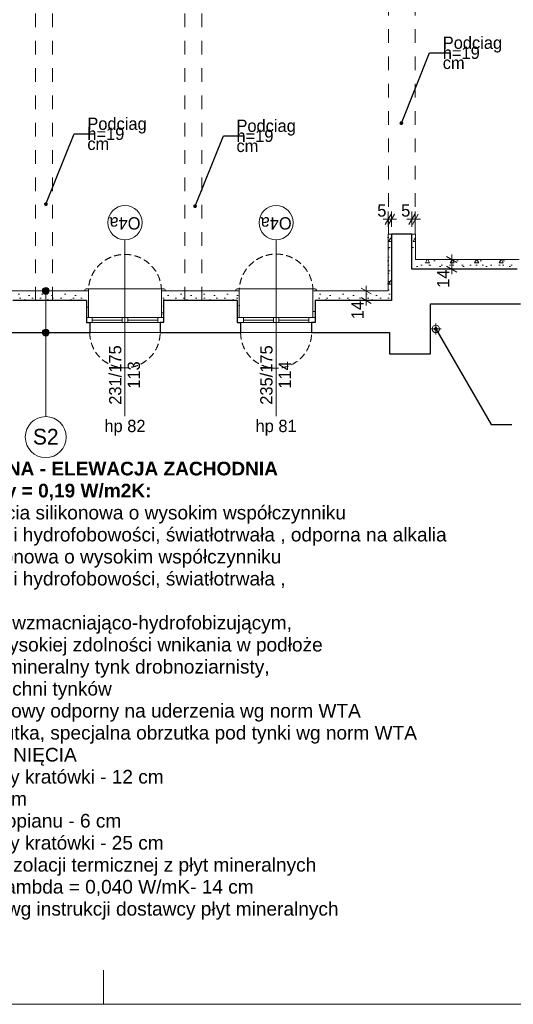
# Model space of a CAD drawing. Extents: x -145259 to -66341, y -2316 to 227384.
# Tile 96 of 143: x -105487 to -98253, y 117284 to 131694. Entities that reach past the tile are written whole.
import ezdxf

# ---------------------------------------------------------------- set-up
doc = ezdxf.new("R2010")
doc.units = 0
doc.header["$MEASUREMENT"] = 0
doc.linetypes.add('Krawędzie ukryte', pattern=[150, 100, -50])
doc.linetypes.add('Przerywana', pattern=[400, 200, -200])
for name, color, linetype in [('Arch ocieplenie', 7, 'Continuous'), ('Arch opisy', 7, 'Continuous'), ('Arch wymiary', 7, 'Continuous')]:
    doc.layers.add(name, color=color, linetype=linetype)
for name, color, linetype, lineweight in [('Arch ocieplenie_Nr_Pióra__21', 7, 'Continuous', 13), ('Arch opisy okien_Nr_Pióra__21', 7, 'Continuous', 13), ('Arch opisy_Nr_Pióra__1', 7, 'Continuous', 25), ('Arch opisy_Nr_Pióra__21', 7, 'Continuous', 13), ('Arch opisy_Nr_Pióra__5', 7, 'Continuous', 13), ('ARCH TABELA_Nr_Pióra__21', 7, 'Continuous', 13), ('Arch wymiary_Nr_Pióra__21', 7, 'Continuous', 13), ('Arch wymiary_Nr_Pióra__5', 7, 'Continuous', 13), ('INWENT ODWODNIENIE_Nr_Pióra__21', 7, 'Continuous', 13), ('INWENT OPISY_Nr_Pióra__21', 7, 'Continuous', 13), ('INWENT STROPY_Nr_Pióra__21', 7, 'Continuous', 13), ('INWENT. OKNA_Nr_Pióra__21', 7, 'Continuous', 13), ('INWENT.ŚCIANY_Nr_Pióra__1', 7, 'Continuous', 25), ('INWENT.ŚCIANY_Nr_Pióra__21', 7, 'Continuous', 13)]:
    doc.layers.add(name, color=color, linetype=linetype, lineweight=lineweight)
doc.styles.add('GENERATED_STYLE_1', font='txt')
doc.styles.add('GENERATED_STYLE_4', font='txt')
doc.styles.add('GENERATED_STYLE_6', font='txt')
doc.styles.add('GENERATED_STYLE_7', font='txt')
doc.styles.add('GENERATED_STYLE_8', font='txt')
doc.dimstyles.new('GENERATED_STYLE__1', dxfattribs={"dimtxt": 179.999995, "dimasz": 114, "dimexe": 0.18, "dimexo": 0, "dimgap": 0.09, "dimtad": 1, "dimdec": 0, "dimlfac": 0.1, "dimzin": 0, "dimdsep": 46, "dimtxsty": 'GENERATED_STYLE_1', "dimblk": 'ARROWHEAD_2', "dimblk1": 'ARROWHEAD_2', "dimblk2": 'ARROWHEAD_2', "dimcen": 0.09, "dimclrd": 7, "dimclre": 7, "dimclrt": 7, "dimazin": 0, "dimtfac": 1, "dimtdec": 4, "dimtmove": 0, "dimatfit": 3, "dimfxl": 0, "dimtolj": 1, "dimtzin": 0, "dimarcsym": 0})
doc.dimstyles.new('GENERATED_STYLE__2', dxfattribs={"dimtxt": 179.999995, "dimasz": 114, "dimexe": 0.18, "dimexo": 0, "dimgap": 0.09, "dimtad": 1, "dimtih": 1, "dimtoh": 1, "dimdec": 0, "dimlfac": 0.1, "dimzin": 0, "dimdsep": 46, "dimtxsty": 'GENERATED_STYLE_1', "dimblk": 'ARROWHEAD_2', "dimblk1": 'ARROWHEAD_2', "dimblk2": 'ARROWHEAD_2', "dimcen": 0.09, "dimclrd": 7, "dimclre": 7, "dimclrt": 7, "dimazin": 0, "dimtfac": 1, "dimtdec": 4, "dimtmove": 0, "dimatfit": 3, "dimfxl": 0, "dimtolj": 1, "dimtzin": 0, "dimarcsym": 0})
doc.dimstyles.new('GENERATED_STYLE__9', dxfattribs={"dimtxt": 0.18, "dimasz": 109.44, "dimexe": 0.18, "dimexo": 0.0625, "dimgap": 0.09, "dimtad": 0, "dimtih": 1, "dimtoh": 1, "dimdec": 4, "dimzin": 0, "dimdsep": 46, "dimcen": 0.09, "dimadec": 0, "dimazin": 0, "dimtfac": 1, "dimtdec": 4, "dimtmove": 0, "dimatfit": 3, "dimldrblk": 'ARROWHEAD_11', "dimfxl": 0, "dimtolj": 1, "dimtzin": 0, "dimarcsym": 0})
pattern_1 = [(0, (0, 0), (0, 623.5383), [60, -300]), (0, (180, 311.8), (0, 623.5383), [60, -300]), (60, (0, 0), (-540, 311.7692), [60, -300]), (60, (360, 0), (-540, 311.7692), [60, -300]), (120, (60, 0), (540, 311.7692), [60, -300]), (120, (420, 0), (540, 311.7692), [60, -300]), (0, (0, 60), (0, 120.000005), [0, -120, 0, -180.00001]), (45, (60, 60), (-84.85282, 84.85282), [0, -90, 0, -150.00001])]

# ---------------------------------------------------------------- blocks, each defined once
blk = doc.blocks.new('Ściana_548', base_point=(-104509, 127584))
at = {"layer": 'Arch ocieplenie_Nr_Pióra__21', "linetype": 'Continuous'}
h = blk.add_hatch(dxfattribs=at)
h.set_pattern_fill('Structural_Concrete', color=256, style=0, pattern_type=2)
h.set_pattern_definition(pattern_1)
h.paths.add_polyline_path([(-104509, 127584), (-104509, 127334), (-104479, 127334), (-104479, 127724)], flags=0)
for p, q in [((-104479, 127334), (-104479, 127724)), ((-104509, 127584), (-104509, 127334)), ((-104509, 127334), (-104479, 127334))]:
    blk.add_line(p, q, dxfattribs=at)
blk = doc.blocks.new('Ściana_549', base_point=(-103379, 127584))
at = {"layer": 'Arch ocieplenie_Nr_Pióra__21', "linetype": 'Continuous'}
h = blk.add_hatch(dxfattribs=at)
h.set_pattern_fill('Structural_Concrete', color=256, style=0, pattern_type=2)
h.set_pattern_definition(pattern_1)
h.paths.add_polyline_path([(-103409, 127724), (-103409, 127334), (-103379, 127334), (-103379, 127584)], flags=0)
for p, q in [((-103409, 127724), (-103409, 127334)), ((-103379, 127334), (-103379, 127584)), ((-103409, 127334), (-103379, 127334))]:
    blk.add_line(p, q, dxfattribs=at)
blk = doc.blocks.new('Ściana_552', base_point=(-102299, 127584))
at = {"layer": 'Arch ocieplenie_Nr_Pióra__21', "linetype": 'Continuous'}
h = blk.add_hatch(dxfattribs=at)
h.set_pattern_fill('Structural_Concrete', color=256, style=0, pattern_type=2)
h.set_pattern_definition(pattern_1)
h.paths.add_polyline_path([(-102299, 127584), (-102299, 127334), (-102269, 127334), (-102269, 127724)], flags=0)
for p, q in [((-102269, 127334), (-102269, 127724)), ((-102299, 127584), (-102299, 127334)), ((-102299, 127334), (-102269, 127334))]:
    blk.add_line(p, q, dxfattribs=at)
blk = doc.blocks.new('Ściana_553', base_point=(-101159, 127584))
at = {"layer": 'Arch ocieplenie_Nr_Pióra__21', "linetype": 'Continuous'}
h = blk.add_hatch(dxfattribs=at)
h.set_pattern_fill('Structural_Concrete', color=256, style=0, pattern_type=2)
h.set_pattern_definition(pattern_1)
h.paths.add_polyline_path([(-101189, 127724), (-101189, 127334), (-101159, 127334), (-101159, 127584)], flags=0)
for p, q in [((-101189, 127724), (-101189, 127334)), ((-101159, 127334), (-101159, 127584)), ((-101189, 127334), (-101159, 127334))]:
    blk.add_line(p, q, dxfattribs=at)
blk = doc.blocks.new('Ściana_558', base_point=(-99739, 128044))
at = {"layer": 'Arch ocieplenie_Nr_Pióra__21', "linetype": 'Continuous'}
h = blk.add_hatch(dxfattribs=at)
h.set_pattern_fill('Structural_Concrete', color=256, style=0, pattern_type=2)
h.set_pattern_definition(pattern_1)
h.paths.add_polyline_path([(-99689, 128184), (-99689, 128554), (-99739, 128554), (-99739, 128044)], flags=0)
for p, q in [((-99689, 128554), (-99739, 128554)), ((-99739, 128554), (-99739, 128044)), ((-99689, 128184), (-99689, 128554))]:
    blk.add_line(p, q, dxfattribs=at)
blk = doc.blocks.new('Ściana_559', base_point=(-100039, 127584))
at = {"layer": 'Arch ocieplenie_Nr_Pióra__21', "linetype": 'Continuous'}
h = blk.add_hatch(dxfattribs=at)
h.set_pattern_fill('Structural_Concrete', color=256, style=0, pattern_type=2)
h.set_pattern_definition(pattern_1)
h.paths.add_polyline_path([(-100039, 127584), (-100039, 128554), (-100089, 128554), (-100089, 127724)], flags=0)
for p, q in [((-100039, 128554), (-100089, 128554)), ((-100089, 128554), (-100089, 127724)), ((-100039, 127584), (-100039, 128554))]:
    blk.add_line(p, q, dxfattribs=at)
blk = doc.blocks.new('Ściana_584', base_point=(-105589, 127584))
at = {"layer": 'Arch ocieplenie_Nr_Pióra__21', "linetype": 'Continuous'}
h = blk.add_hatch(dxfattribs=at)
h.set_pattern_fill('Structural_Concrete', color=256, style=0, pattern_type=2)
h.set_pattern_definition(pattern_1)
h.paths.add_polyline_path([(-105589, 127584), (-104509, 127584), (-104479, 127724), (-105619, 127724)], flags=0)
for p, q in [((-104479, 127724), (-105619, 127724)), ((-105589, 127584), (-104509, 127584))]:
    blk.add_line(p, q, dxfattribs=at)
blk = doc.blocks.new('Ściana_585', base_point=(-103379, 127584))
at = {"layer": 'Arch ocieplenie_Nr_Pióra__21', "linetype": 'Continuous'}
h = blk.add_hatch(dxfattribs=at)
h.set_pattern_fill('Structural_Concrete', color=256, style=0, pattern_type=2)
h.set_pattern_definition(pattern_1)
h.paths.add_polyline_path([(-103379, 127584), (-102299, 127584), (-102269, 127724), (-103409, 127724)], flags=0)
for p, q in [((-102269, 127724), (-103409, 127724)), ((-103379, 127584), (-102299, 127584))]:
    blk.add_line(p, q, dxfattribs=at)
blk = doc.blocks.new('Ściana_586', base_point=(-101159, 127584))
at = {"layer": 'Arch ocieplenie_Nr_Pióra__21', "linetype": 'Continuous'}
h = blk.add_hatch(dxfattribs=at)
h.set_pattern_fill('Structural_Concrete', color=256, style=0, pattern_type=2)
h.set_pattern_definition(pattern_1)
h.paths.add_polyline_path([(-101159, 127584), (-100039, 127584), (-100089, 127724), (-101189, 127724)], flags=0)
for p, q in [((-100089, 127724), (-101189, 127724)), ((-101159, 127584), (-100039, 127584))]:
    blk.add_line(p, q, dxfattribs=at)
blk = doc.blocks.new('Ściana_587', base_point=(-99739, 128044))
at = {"layer": 'Arch ocieplenie_Nr_Pióra__21', "linetype": 'Continuous'}
h = blk.add_hatch(dxfattribs=at)
h.set_pattern_fill('Structural_Concrete', color=256, style=0, pattern_type=2)
h.set_pattern_definition(pattern_1)
h.paths.add_polyline_path([(-99739, 128044), (-98199, 128044), (-98169, 128184), (-99689, 128184)], flags=0)
for p, q in [((-98169, 128184), (-99689, 128184)), ((-99739, 128044), (-98199, 128044))]:
    blk.add_line(p, q, dxfattribs=at)
blk = doc.blocks.new('Linia_82', base_point=(-105104, 127114))
at = {"layer": 'Arch opisy_Nr_Pióra__21', "linetype": 'Continuous'}
blk.add_line((-105104, 127114), (-105104, 125885), dxfattribs=at)
blk.add_circle((-105104, 125585), 300, dxfattribs=at)
blk = doc.blocks.new('Linia_83', base_point=(-105104, 127724))
at = {"layer": 'Arch opisy_Nr_Pióra__21', "linetype": 'Continuous'}
for points in [[(-105054, 127724), (-105058, 127743), (-105069, 127759), (-105085, 127770), (-105104, 127774), (-105124, 127770), (-105140, 127759), (-105151, 127743), (-105154, 127724), (-105151, 127704), (-105140, 127688), (-105124, 127677), (-105104, 127674), (-105085, 127677), (-105069, 127688), (-105058, 127704)], [(-105054, 127114), (-105058, 127133), (-105069, 127149), (-105085, 127160), (-105104, 127164), (-105124, 127160), (-105140, 127149), (-105151, 127133), (-105154, 127114), (-105151, 127094), (-105140, 127078), (-105124, 127067), (-105104, 127064), (-105085, 127067), (-105069, 127078), (-105058, 127094)]]:
    blk.add_hatch(color=256, dxfattribs=at).paths.add_polyline_path(points, flags=0)
blk.add_line((-105104, 127674), (-105104, 127164), dxfattribs=at)
for centre in [(-105104, 127724), (-105104, 127114)]:
    blk.add_circle(centre, 50, dxfattribs=at)
blk = doc.blocks.new('*D1526')
at = {"layer": 'Arch wymiary_Nr_Pióra__5', "linetype": 'Continuous'}
for p, q in [((-99155, 128184), (-99155, 128257)), ((-99042, 128184), (-99267, 128184)), ((-99080, 128140), (-99230, 128227)), ((-99155, 128044), (-99155, 128184)), ((-99042, 128044), (-99267, 128044)), ((-99230, 128087), (-99080, 128000)), ((-99155, 127970), (-99155, 128044))]:
    blk.add_line(p, q, dxfattribs=at)
at = {"layer": 'Arch wymiary_Nr_Pióra__21', "insert": (-99191, 127770), "char_height": 180, "attachment_point": 7, "rotation": 90, "style": 'GENERATED_STYLE_1'}
blk.add_mtext('{14}', dxfattribs=at)
blk = doc.blocks.new('ARROWHEAD_2')
at = {"color": 0, "linetype": 'Continuous', "lineweight": 0}
for p, q in [((0, 0), (-1, 0)), ((-0.38, -0.66), (0.38, 0.66))]:
    blk.add_line(p, q, dxfattribs=at)
blk = doc.blocks.new('*D1529')
at = {"layer": 'Arch wymiary_Nr_Pióra__5', "linetype": 'Continuous'}
for p, q in [((-99782, 128698), (-99695, 128848)), ((-99739, 128660), (-99739, 128885)), ((-99645, 128848), (-99732, 128698)), ((-99689, 128660), (-99689, 128885)), ((-99812, 128773), (-99739, 128773)), ((-99739, 128773), (-99689, 128773)), ((-99689, 128773), (-99615, 128773))]:
    blk.add_line(p, q, dxfattribs=at)
at = {"layer": 'Arch wymiary_Nr_Pióra__21', "insert": (-99897, 128809), "char_height": 180, "attachment_point": 7, "style": 'GENERATED_STYLE_1'}
blk.add_mtext('{5}', dxfattribs=at)
blk = doc.blocks.new('*D1530')
at = {"layer": 'Arch wymiary_Nr_Pióra__5', "linetype": 'Continuous'}
for p, q in [((-100132, 128698), (-100045, 128848)), ((-100089, 128660), (-100089, 128885)), ((-99995, 128848), (-100082, 128698)), ((-100039, 128660), (-100039, 128885)), ((-100162, 128773), (-100089, 128773)), ((-100089, 128773), (-100039, 128773)), ((-100039, 128773), (-99965, 128773))]:
    blk.add_line(p, q, dxfattribs=at)
at = {"layer": 'Arch wymiary_Nr_Pióra__21', "insert": (-100247, 128809), "char_height": 180, "attachment_point": 7, "style": 'GENERATED_STYLE_1'}
blk.add_mtext('{5}', dxfattribs=at)
blk = doc.blocks.new('*D1531')
at = {"layer": 'Arch wymiary_Nr_Pióra__5', "linetype": 'Continuous'}
for p, q in [((-100296, 127724), (-100521, 127724)), ((-100334, 127680), (-100484, 127767)), ((-100409, 127724), (-100409, 127797)), ((-100409, 127584), (-100409, 127724)), ((-100296, 127584), (-100521, 127584)), ((-100484, 127627), (-100334, 127540)), ((-100409, 127510), (-100409, 127584))]:
    blk.add_line(p, q, dxfattribs=at)
at = {"layer": 'Arch wymiary_Nr_Pióra__21', "insert": (-100445, 127310), "char_height": 180, "attachment_point": 7, "rotation": 90, "style": 'GENERATED_STYLE_1'}
blk.add_mtext('{14}', dxfattribs=at)
blk = doc.blocks.new('ARROWHEAD_11')
at = {"color": 0, "linetype": 'Continuous', "lineweight": 0}
blk.add_line((0, 0), (-1, 0), dxfattribs=at)
at = {"color": 0, "linetype": 'Continuous', "lineweight": 0, "const_width": 0.25, "flags": 128}
blk.add_lwpolyline([(-0.125, 0, 1), (0.125, 0, 1)], format="xyb", close=True, dxfattribs=at)

msp = doc.modelspace()

# ---------------------------------------------------------------- linework, layer by layer
at = {"layer": 'Arch opisy okien_Nr_Pióra__21', "linetype": 'Continuous'}
for centre in [(-103943.7, 128723.6), (-101728.7, 128723.6)]:
    msp.add_circle(centre, 250, dxfattribs=at)
at = {"layer": 'ARCH TABELA_Nr_Pióra__21', "linetype": 'Continuous'}
for p, q in [((-104258.7, 117283.6), (-104258.7, 117783.6)), ((-68258.7, 117283.6), (-143258.7, 117283.6))]:
    msp.add_line(p, q, dxfattribs=at)
at = {"layer": 'INWENT ODWODNIENIE_Nr_Pióra__21', "linetype": 'Continuous'}
for p, q in [((-99388.7, 127088.6), (-99388.7, 127248.6)), ((-99468.7, 127168.6), (-99308.7, 127168.6))]:
    msp.add_line(p, q, dxfattribs=at)
msp.add_circle((-99388.7, 127168.6), 55, dxfattribs=at)
at = {"layer": 'INWENT OPISY_Nr_Pióra__21', "linetype": 'Continuous'}
for p, q in [((-103943.7, 128473.6), (-103943.7, 125893.6)), ((-101728.7, 128473.6), (-101728.7, 125893.6))]:
    msp.add_line(p, q, dxfattribs=at)
at = {"layer": 'INWENT STROPY_Nr_Pióra__21', "linetype": 'Przerywana'}
for p, q in [((-105253.7, 127583.6), (-105253.7, 133443.6)), ((-105003.7, 127583.6), (-105003.7, 133443.6)), ((-103068.7, 127583.6), (-103068.7, 133443.6)), ((-102818.7, 127583.6), (-102818.7, 133443.6)), ((-100083.7, 128553.6), (-100083.7, 131913.6)), ((-99693.7, 128553.6), (-99693.7, 131913.6)), ((-99693.7, 128553.6), (-100083.7, 128553.6))]:
    msp.add_line(p, q, dxfattribs=at)
at = {"layer": 'INWENT. OKNA_Nr_Pióra__21', "linetype": 'Continuous'}
for p, q in [((-104533.7, 127733.6), (-104533.7, 127723.6)), ((-103373.7, 127753.6), (-104513.7, 127753.6)), ((-103353.7, 127733.6), (-103353.7, 127723.6)), ((-102318.7, 127733.6), (-102318.7, 127723.6)), ((-101158.7, 127753.6), (-102298.7, 127753.6)), ((-101138.7, 127733.6), (-101138.7, 127723.6)), ((-104503.7, 127333.6), (-103383.7, 127333.6)), ((-103383.7, 127263.6), (-104503.7, 127263.6)), ((-104423.7, 127263.6), (-104423.7, 127333.6)), ((-104423.7, 127298.6), (-103983.7, 127298.6)), ((-103983.7, 127263.6), (-103983.7, 127333.6)), ((-103903.7, 127263.6), (-103903.7, 127333.6)), ((-103903.7, 127298.6), (-103463.7, 127298.6)), ((-103463.7, 127263.6), (-103463.7, 127333.6)), ((-102288.7, 127333.6), (-101168.7, 127333.6)), ((-101168.7, 127263.6), (-102288.7, 127263.6)), ((-102208.7, 127263.6), (-102208.7, 127333.6)), ((-102208.7, 127298.6), (-101768.7, 127298.6)), ((-101768.7, 127263.6), (-101768.7, 127333.6)), ((-101688.7, 127263.6), (-101688.7, 127333.6)), ((-101688.7, 127298.6), (-101248.7, 127298.6)), ((-101248.7, 127263.6), (-101248.7, 127333.6))]:
    msp.add_line(p, q, dxfattribs=at)
for centre, start, end in [((-104513.7, 127733.6), 90, 180), ((-103373.7, 127733.6), 0, 90), ((-102298.7, 127733.6), 90, 180), ((-101158.7, 127733.6), 0, 90)]:
    msp.add_arc(centre, 20, start, end, dxfattribs=at)
at = {"layer": 'INWENT.ŚCIANY_Nr_Pióra__1', "linetype": 'Continuous'}
for p, q in [((-99738.7, 128553.6), (-100038.7, 128553.6)), ((-100038.7, 128553.6), (-100038.7, 127583.6)), ((-99738.7, 128043.6), (-99738.7, 128553.6)), ((-98198.7, 128043.6), (-99738.7, 128043.6)), ((-104508.7, 127583.6), (-105588.7, 127583.6)), ((-104508.7, 127583.6), (-104508.7, 127263.6)), ((-103378.7, 127583.6), (-103378.7, 127263.6)), ((-102298.7, 127583.6), (-103378.7, 127583.6)), ((-102298.7, 127583.6), (-102298.7, 127263.6)), ((-100038.7, 127583.6), (-101158.7, 127583.6)), ((-101158.7, 127583.6), (-101158.7, 127263.6)), ((-99468.7, 126803.6), (-99468.7, 127533.6)), ((-99468.7, 127533.6), (-98148.7, 127533.6)), ((-104508.7, 127263.6), (-104458.7, 127263.6)), ((-104458.7, 127263.6), (-104458.7, 127113.6)), ((-103378.7, 127263.6), (-103428.7, 127263.6)), ((-103428.7, 127263.6), (-103428.7, 127113.6)), ((-102298.7, 127263.6), (-102248.7, 127263.6)), ((-102248.7, 127263.6), (-102248.7, 127113.6)), ((-101158.7, 127263.6), (-101208.7, 127263.6)), ((-101208.7, 127263.6), (-101208.7, 127113.6)), ((-105638.7, 127113.6), (-104458.7, 127113.6)), ((-103428.7, 127113.6), (-102248.7, 127113.6)), ((-101208.7, 127113.6), (-100068.7, 127113.6)), ((-100068.7, 127113.6), (-100068.7, 126803.6)), ((-100068.7, 126803.6), (-99468.7, 126803.6))]:
    msp.add_line(p, q, dxfattribs=at)
at = {"layer": 'INWENT.ŚCIANY_Nr_Pióra__21', "linetype": 'Continuous'}
for p, q in [((-104458.7, 127113.6), (-103428.7, 127113.6)), ((-102248.7, 127113.6), (-101208.7, 127113.6))]:
    msp.add_line(p, q, dxfattribs=at)
at = {"layer": 'INWENT.ŚCIANY_Nr_Pióra__21', "linetype": 'Krawędzie ukryte'}
for centre, radius, start, end in [((-103943.7, 127723.6), 535, 0, 180), ((-101728.7, 127723.6), 540, 0, 180), ((-103943.7, 127113.6), 515, 180, 0), ((-101728.7, 127113.6), 520, 180, 0)]:
    msp.add_arc(centre, radius, start, end, dxfattribs=at)

# ---------------------------------------------------------------- block references
at = {"layer": 'Arch ocieplenie'}
for name, p in [('Ściana_559', (-100038.7, 127583.6)), ('Ściana_558', (-99738.7, 128043.6)), ('Ściana_587', (-99738.7, 128043.6)), ('Ściana_584', (-105588.7, 127583.6)), ('Ściana_548', (-104508.7, 127583.6)), ('Ściana_549', (-103378.7, 127583.6)), ('Ściana_585', (-103378.7, 127583.6)), ('Ściana_552', (-102298.7, 127583.6)), ('Ściana_553', (-101158.7, 127583.6)), ('Ściana_586', (-101158.7, 127583.6))]:
    msp.add_blockref(name, p, dxfattribs=at)
at = {"layer": 'Arch opisy', "linetype": 'Continuous'}
for name, p in [('Linia_83', (-105104.5, 127723.6)), ('Linia_82', (-105104.5, 127113.6))]:
    msp.add_blockref(name, p, dxfattribs=at)

# ---------------------------------------------------------------- texts
at = {"layer": 'Arch opisy okien_Nr_Pióra__21', "linetype": 'Continuous', "char_height": 180, "attachment_point": 2, "rotation": 180, "style": 'GENERATED_STYLE_8'}
for insert in [(-103943.7, 128623.3), (-101728.7, 128623.3)]:
    msp.add_mtext('{O4a}', dxfattribs=dict(at, insert=insert))
at = {"layer": 'Arch opisy_Nr_Pióra__1', "linetype": 'Continuous', "insert": (-105104.5, 125706), "char_height": 230, "attachment_point": 2, "style": 'GENERATED_STYLE_6'}
msp.add_mtext('{S2}', dxfattribs=at)
at = {"layer": 'Arch opisy_Nr_Pióra__5', "linetype": 'Continuous', "insert": (-109121, 125224.3), "char_height": 200, "width": 9728.552, "attachment_point": 1, "line_spacing_factor": 0.966216, "style": 'GENERATED_STYLE_8'}
msp.add_mtext('\\A1;{\\fArial|b1|i0|c0|p38;S2a - ŚCIANA ZEWNĘTRZNA - ELEWACJA ZACHODNIA\\P        U całkowite przegrody = 0,19 W/m2K:\\P\\fArial|b0|i0|c0|p38;      - farba wierzchniego krycia silikonowa o wysokim współczynniku \\P        paroprzepuszczalności i hydrofobowości, światłotrwała , odporna na alkalia \\P      - farba podkładowa silikonowa o wysokim współczynniku \\P        paroprzepuszczalności i hydrofobowości, światłotrwała , \\P        odporna na alkalia\\P      - grunt - wodny preparat wzmacniająco-hydrofobizującym, \\P        odporny na alkalia, o wysokiej zdolności wnikania w podłoże\\P      - warstwa szpachlowa - mineralny tynk drobnoziarnisty, \\P        do wyrównania powierzchni tynków\\P      - tynk renowacyjny cokołowy odporny na uderzenia wg norm WTA\\P      - warstwa sczepna/obrzutka, specjalna obrzutka pod tynki wg norm WTA\\P      - istniejący tynk DO USUNIĘCIA\\P      - istniejąca ściana z cegły kratówki - 12 cm\\P      - pustka powietrzna - 2 cm\\P      - istniejąca warstwa styropianu - 6 cm\\P      - istniejąca ściana z cegły kratówki - 25 cm\\P      - projektowana warstwa izolacji termicznej z płyt mineralnych\\P        np. Multipor" o współ. lambda = 0,040 W/mK- 14 cm \\P      - wykończenie zaprawą wg instrukcji dostawcy płyt mineralnych}', dxfattribs=at)
at = {"layer": 'INWENT OPISY_Nr_Pióra__21', "linetype": 'Continuous', "char_height": 180, "width": 803.012, "attachment_point": 4, "line_spacing_factor": 0.491192, "style": 'GENERATED_STYLE_4'}
for insert in [(-99286.8, 131208.4), (-104494.9, 130023), (-102309.9, 129993)]:
    msp.add_mtext('{Podciag\\Ph=19 cm}', dxfattribs=dict(at, insert=insert))
at = {"layer": 'INWENT OPISY_Nr_Pióra__21', "linetype": 'Continuous', "char_height": 180, "width": 1346.334, "attachment_point": 2, "rotation": 90, "style": 'GENERATED_STYLE_7'}
for s, insert, line_spacing_factor in [('{231/175\\P113}', (-104177, 126493.6), 0.908754), ('{235/175\\P114}', (-101962, 126493.6), 0.900338)]:
    msp.add_mtext(s, dxfattribs=dict(at, insert=insert, line_spacing_factor=line_spacing_factor))
at = {"layer": 'INWENT OPISY_Nr_Pióra__21', "linetype": 'Continuous', "char_height": 180, "attachment_point": 2, "style": 'GENERATED_STYLE_7'}
for s, insert in [('{hp 82}', (-103943.7, 125838)), ('{hp 81}', (-101728.7, 125838.3))]:
    msp.add_mtext(s, dxfattribs=dict(at, insert=insert))

# ---------------------------------------------------------------- dimensions: what is measured, and where the dimension line sits
at = {"layer": 'Arch wymiary', "linetype": 'Continuous'}
for base, p1, p2, picture, middle in [((-100088.7, 128772.7), (-100088.7, 128068.6), (-100038.7, 128068.6), '*D1530', (-100179, 128898.7)), ((-99738.7, 128772.7), (-99738.7, 128298.6), (-99688.7, 128298.6), '*D1529', (-99829, 128898.7))]:
    dim = msp.add_linear_dim(base=base, p1=p1, p2=p2, dimstyle='GENERATED_STYLE__2', dxfattribs=at)
    dim.commit()
    dim.dimension.update_dxf_attribs({"geometry": picture, "text_midpoint": middle})
for base, p1, p2, picture, middle in [((-99154.7, 128043.6), (-98968.7, 128043.6), (-98968.7, 128183.6), '*D1526', (-99280.7, 127906.4)), ((-100408.6, 127583.6), (-100598.7, 127583.6), (-100598.7, 127723.6), '*D1531', (-100534.6, 127446.4))]:
    dim = msp.add_linear_dim(base=base, p1=p1, p2=p2, angle=90, dimstyle='GENERATED_STYLE__1', dxfattribs=at)
    dim.commit()
    dim.dimension.update_dxf_attribs({"geometry": picture, "text_midpoint": middle})

# ---------------------------------------------------------------- leaders
at = {"layer": 'INWENT OPISY_Nr_Pióra__21', "linetype": 'Continuous', "annotation_type": 0, "has_hookline": 1, "hookline_direction": 1}
for points, text_width in [([(-99893.8, 130180.2), (-99479.1, 131208.9), (-99176.1, 131208.9)], 985.7), ([(-105101.9, 128994.9), (-104687.2, 130023.6), (-104384.2, 130023.6)], 985.7), ([(-102916.9, 128964.9), (-102502.2, 129993.6), (-102199.2, 129993.6)], 985.7), ([(-99388.7, 127168.6), (-98580.1, 125768), (-98277, 125768)], 437.1)]:
    msp.add_leader(points, dimstyle='GENERATED_STYLE__9', dxfattribs=dict(at, text_width=text_width))

doc.saveas('drawing.dxf')
